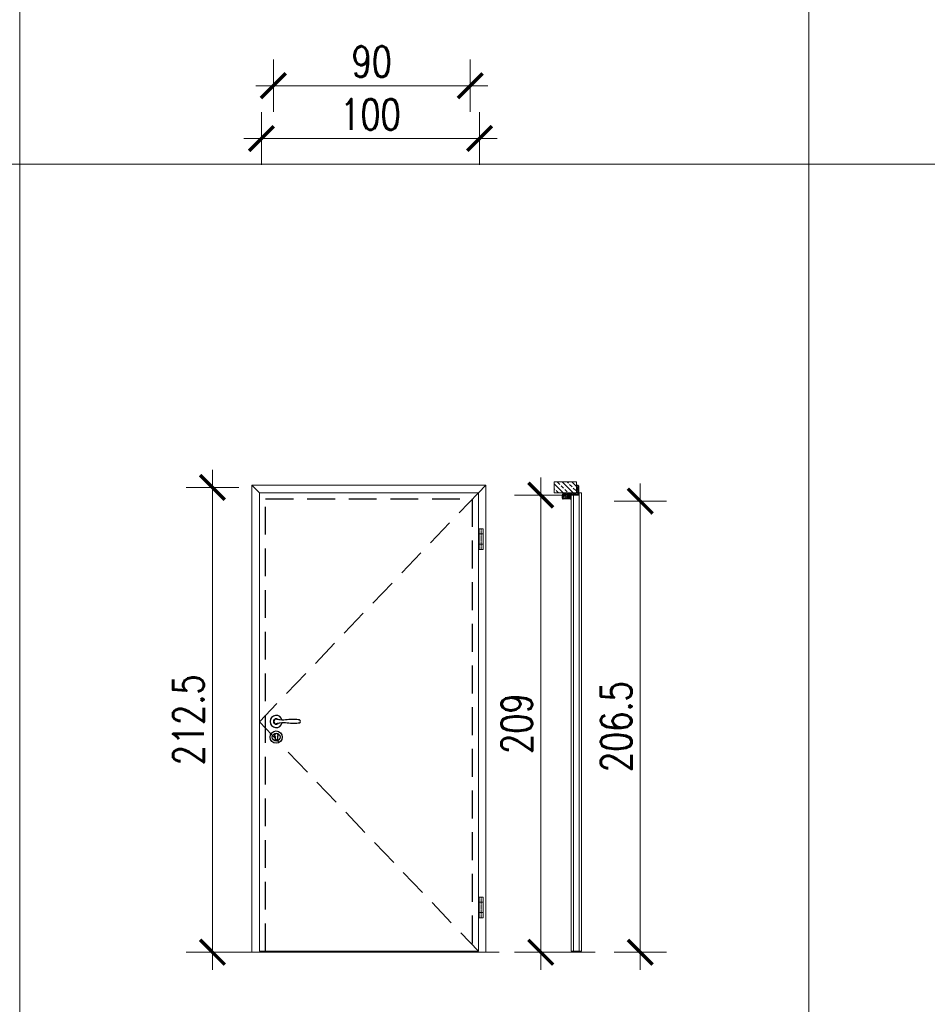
# Model space of a CAD drawing. Header units: millimetres. Extents: x 23192 to 149900, y -396339 to -79279.
# Tile 82 of 136: x 74390 to 74805, y -211001 to -210551. Entities that reach past the tile are written whole.
import ezdxf

# ---------------------------------------------------------------- set-up
doc = ezdxf.new("R2010")
doc.units = ezdxf.units.MM
doc.linetypes.add('CENTER', pattern=[0.6, 0.375, -0.075, 0.075, -0.075])
doc.linetypes.add('DASHED', pattern=[19.05, 12.7, -6.35])
doc.layers.get('0').update_dxf_attribs({"lineweight": 0})
for name, color, linetype, lineweight in [('0_LEGENDA', 7, 'Continuous', 13), ('Drzwi - hatch', 8, 'Continuous', 5), ('Drzwi KRAWĘDZIE', 7, 'Continuous', 20)]:
    doc.layers.add(name, color=color, linetype=linetype, lineweight=lineweight)
for name, color, linetype in [('Drzwi - klamki', 150, 'Continuous'), ('Drzwi PRZER-DUŻA', 240, 'DASHED'), ('GRUBA', 4, 'Continuous')]:
    doc.layers.add(name, color=color, linetype=linetype)
doc.styles.add('SIMPLEX', font='simplex.shx', dxfattribs={"width": 0.77})
doc.dimstyles.new('OL PB 200', dxfattribs={"dimscale": 4, "dimtxt": 3.5, "dimasz": 0.2, "dimexe": 10, "dimexo": 10, "dimgap": 1, "dimtad": 1, "dimdec": 1, "dimrnd": 0.5, "dimzin": 9, "dimdsep": 46, "dimtxsty": 'SIMPLEX', "dimblk": 'thick_MSz', "dimcen": 0.1, "dimdle": 8, "dimse1": 1, "dimse2": 1, "dimclrd": 256, "dimclre": 256, "dimclrt": 3, "dimadec": 1, "dimazin": 2, "dimtfac": 1, "dimtdec": 1, "dimtix": 1, "dimtofl": 0, "dimtmove": 2, "dimatfit": 3, "dimldrblk": 'thick_MSz', "dimfxl": 10, "dimfxlon": 1, "dimtolj": 1, "dimlwd": -1, "dimlwe": -1, "dimarcsym": 0})

# ---------------------------------------------------------------- blocks, each defined once
blk = doc.blocks.new('thick_MSz')
for p, q in [((0, 15), (0, -15)), ((-10, 0), (10, 0))]:
    blk.add_line(p, q)
at = {"const_width": 2, "elevation": 2}
blk.add_lwpolyline([(-7.07, -7.07), (7.07, 7.07)], dxfattribs=at)
blk = doc.blocks.new('*D198')
at = {"layer": '0_LEGENDA', "transparency": 16777216}
blk.add_line((74599.19, -210605.07), (74500.99, -210605.07), dxfattribs=at)
at = {"layer": 'DEFPOINTS', "color": 0, "transparency": 16777216}
for p in [(74500.19, -210566.63), (74599.99, -210566.63), (74500.19, -210605.07)]:
    blk.add_point(p, dxfattribs=at)
at = {"layer": '0_LEGENDA', "transparency": 16777216, "xscale": 0.8, "yscale": 0.8, "zscale": 0.8, "rotation": 180}
blk.add_blockref('thick_MSz', (74500.19, -210605.07), dxfattribs=at)
at = {"layer": '0_LEGENDA', "transparency": 16777216, "xscale": 0.8, "yscale": 0.8, "zscale": 0.8}
blk.add_blockref('thick_MSz', (74599.99, -210605.07), dxfattribs=at)
at = {"layer": '0_LEGENDA', "color": 3, "transparency": 16777216, "insert": (74550.09, -210594.07), "char_height": 14, "attachment_point": 5, "style": 'SIMPLEX'}
blk.add_mtext('\\A1;100', dxfattribs=at)
blk = doc.blocks.new('*D199')
at = {"layer": '0_LEGENDA', "transparency": 16777216}
blk.add_line((74506.49, -210580.93), (74594.89, -210580.93), dxfattribs=at)
at = {"layer": 'DEFPOINTS', "color": 0, "transparency": 16777216}
for p in [(74505.69, -210555.19), (74595.69, -210560.63), (74595.69, -210580.93)]:
    blk.add_point(p, dxfattribs=at)
at = {"layer": '0_LEGENDA', "transparency": 16777216, "xscale": 0.8, "yscale": 0.8, "zscale": 0.8, "rotation": 180}
blk.add_blockref('thick_MSz', (74505.69, -210580.93), dxfattribs=at)
at = {"layer": '0_LEGENDA', "transparency": 16777216, "xscale": 0.8, "yscale": 0.8, "zscale": 0.8}
blk.add_blockref('thick_MSz', (74595.69, -210580.93), dxfattribs=at)
at = {"layer": '0_LEGENDA', "color": 3, "transparency": 16777216, "insert": (74550.69, -210569.93), "char_height": 14, "attachment_point": 5, "style": 'SIMPLEX'}
blk.add_mtext('\\A1;90', dxfattribs=at)
blk = doc.blocks.new('*D200')
at = {"layer": '0_LEGENDA', "transparency": 16777216}
blk.add_line((74627.96, -210768.89), (74627.96, -210976.29), dxfattribs=at)
at = {"layer": 'DEFPOINTS', "color": 0, "transparency": 16777216}
for p in [(74634.15, -210768.09), (74627.96, -210977.09), (74634.15, -210977.09)]:
    blk.add_point(p, dxfattribs=at)
at = {"layer": '0_LEGENDA', "transparency": 16777216, "xscale": 0.8, "yscale": 0.8, "zscale": 0.8}
for p, rotation in [((74627.96, -210768.09), 90), ((74627.96, -210977.09), 270)]:
    blk.add_blockref('thick_MSz', p, dxfattribs=dict(at, rotation=rotation))
at = {"layer": '0_LEGENDA', "color": 3, "transparency": 16777216, "insert": (74616.96, -210872.59), "char_height": 14, "attachment_point": 5, "rotation": 90, "style": 'SIMPLEX'}
blk.add_mtext('\\A1;209', dxfattribs=at)
blk = doc.blocks.new('*D201')
at = {"layer": '0_LEGENDA', "transparency": 16777216}
blk.add_line((74477.81, -210765.39), (74477.81, -210976.29), dxfattribs=at)
at = {"layer": 'DEFPOINTS', "color": 0, "transparency": 16777216}
for p in [(74644.63, -210764.59), (74477.81, -210977.09), (74644.63, -210977.09)]:
    blk.add_point(p, dxfattribs=at)
at = {"layer": '0_LEGENDA', "transparency": 16777216, "xscale": 0.8, "yscale": 0.8, "zscale": 0.8}
for p, rotation in [((74477.81, -210764.59), 90), ((74477.81, -210977.09), 270)]:
    blk.add_blockref('thick_MSz', p, dxfattribs=dict(at, rotation=rotation))
at = {"layer": '0_LEGENDA', "color": 3, "transparency": 16777216, "insert": (74466.81, -210870.84), "char_height": 14, "attachment_point": 5, "rotation": 90, "style": 'SIMPLEX'}
blk.add_mtext('\\A1;212.5', dxfattribs=at)
blk = doc.blocks.new('*D202')
at = {"layer": '0_LEGENDA', "transparency": 16777216}
blk.add_line((74673.47, -210771.64), (74673.47, -210976.29), dxfattribs=at)
at = {"layer": 'DEFPOINTS', "color": 0, "transparency": 16777216}
for p in [(74639.78, -210770.84), (74639.78, -210977.09), (74673.47, -210977.09)]:
    blk.add_point(p, dxfattribs=at)
at = {"layer": '0_LEGENDA', "transparency": 16777216, "xscale": 0.8, "yscale": 0.8, "zscale": 0.8}
for p, rotation in [((74673.47, -210770.84), 90), ((74673.47, -210977.09), 270)]:
    blk.add_blockref('thick_MSz', p, dxfattribs=dict(at, rotation=rotation))
at = {"layer": '0_LEGENDA', "color": 3, "transparency": 16777216, "insert": (74662.47, -210873.96), "char_height": 14, "attachment_point": 5, "rotation": 90, "style": 'SIMPLEX'}
blk.add_mtext('\\A1;206.5', dxfattribs=at)

msp = doc.modelspace()

# ---------------------------------------------------------------- hatches: boundary and pattern name
at = {"layer": 'Drzwi - hatch'}
h = msp.add_hatch(dxfattribs=at)
h.set_pattern_fill('ANSI33', color=256, scale=0.5, angle=-90)
h.set_pattern_definition([(315, (70638.2167, -211032.667), (2.245064, 2.245064), []), (315, (70638.2167, -211034.912), (2.245064, 2.245064), [1.5875, -0.79375])])
h.paths.add_polyline_path([(74634.148, -210762.086), (74634.148, -210767.086), (74644.348, -210767.086), (74644.348, -210762.086)])
h = msp.add_hatch(dxfattribs=at)
h.set_pattern_fill('AR-CONC', color=256, scale=0.003, angle=-90)
h.set_pattern_definition([(320, (71183.7307, -210537.8569), (-0.047817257, -0.546554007), [0.05715, -0.62865]), (265, (71183.7307, -210537.8569), (0.57317054, 0.10573026), [0.04572, -0.50292175]), (10.451445, (71183.7267, -210537.90244), (0.525353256, -0.44082374), [0.04857003, -0.53427073]), (316.1842, (71183.8831, -210537.8569), (-0.12612698, -0.81323712), [0.085725, -0.942975]), (6.635558, (71183.8726, -210537.9247), (0.74227837, -0.7122124), [0.07285507, -0.80140682]), (261.18415, (71183.8831, -210537.8569), (0.74227837, -0.7122124), [0.0685799, -0.7543792]), (291, (71183.845, -210537.9331), (-0.306795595, -0.454843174), [0.05715, -0.62865]), (236, (71183.845, -210537.9331), (0.5525639, -0.185406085), [0.04572, -0.50292]), (341.451445, (71183.81944, -210537.971), (0.24576831, -0.64024926), [0.04857003, -0.53426981]), (307.5, (71183.73071, -210537.8569), (0.253665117, -0.00926581), [0, -0.496824, 0, -0.51054, 0, -0.504825]), (277.5, (71183.7307, -210537.8569), (0.300541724, -0.200458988), [0, -0.291084, 0, -0.485394, 0, -0.192405]), (237.5, (71183.7307, -210537.68697), (-0.017186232, -0.406771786), [0, -0.1905, 0, -0.59436, 0, -0.78867]), (227.5, (71183.7307, -210537.61077), (0.076279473, -0.444387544), [0, -0.24765, 0, -0.394716, 0, -0.56007])])
h.paths.add_polyline_path([(74638.188, -210769.656, -0.4142136), (74638.028, -210769.496), (74638.028, -210767.926, -0.4142136), (74638.188, -210767.766), (74638.748, -210767.766), (74638.748, -210767.586), (74638.188, -210767.586), (74638.188, -210767.086), (74644.348, -210767.086), (74645.068, -210767.086), (74645.068, -210767.446, -0.4142136), (74644.908, -210767.606), (74640.708, -210767.606, 0.4142136), (74640.368, -210767.946), (74640.368, -210769.126, 0.4142136), (74640.708, -210769.466), (74641.373, -210769.466, -1), (74641.373, -210769.656)])
h.paths.add_polyline_path([(74644.348, -210767.086), (74644.348, -210763.766), (74644.908, -210763.766, -0.4142136), (74645.068, -210763.926), (74645.068, -210766.386), (74645.068, -210767.086)])

# ---------------------------------------------------------------- linework, layer by layer
at = {"linetype": 'CENTER', "ltscale": 0.5}
for p, q in [((74600.713, -210783.455), (74600.713, -210792.955)), ((74600.713, -210951.836), (74600.713, -210961.336))]:
    msp.add_line(p, q, dxfattribs=at)
at = {"linetype": 'DASHED'}
msp.add_lwpolyline([(74599.463, -210766.986), (74499.263, -210871.786), (74599.463, -210976.586)], dxfattribs=at)
at = {"layer": '0_LEGENDA', "linetype": 'ByBlock', "ltscale": 5}
for p, q in [((74389.639, -211346.75), (74389.639, -210174.452)), ((74750.523, -211346.75), (74750.523, -210174.453)), ((67487.721, -210616.853), (76925.314, -210616.848))]:
    msp.add_line(p, q, dxfattribs=at)
at = {"layer": 'Drzwi - klamki'}
for p, q in [((74640.548, -210768.007), (74640.548, -210769.136)), ((74640.563, -210767.971), (74640.734, -210767.801)), ((74640.69, -210767.986), (74640.804, -210767.871)), ((74640.848, -210767.986), (74640.69, -210767.986)), ((74640.848, -210767.986), (74641.034, -210767.801)), ((74640.99, -210767.986), (74641.104, -210767.871)), ((74641.148, -210767.986), (74640.99, -210767.986)), ((74641.148, -210767.986), (74641.334, -210767.801)), ((74641.29, -210767.986), (74641.404, -210767.871)), ((74641.29, -210767.986), (74641.348, -210768.007)), ((74641.348, -210768.007), (74641.348, -210768.414)), ((74642.048, -210767.986), (74642.048, -210767.786)), ((74642.048, -210767.786), (74643.048, -210767.786)), ((74642.06, -210767.786), (74642.048, -210767.798)), ((74642.159, -210767.786), (74642.048, -210767.897)), ((74642.162, -210767.986), (74642.048, -210767.873)), ((74642.063, -210767.986), (74642.048, -210767.971)), ((74643.048, -210767.986), (74642.048, -210767.986)), ((74642.258, -210767.786), (74642.058, -210767.986)), ((74642.26, -210767.986), (74642.06, -210767.786)), ((74642.357, -210767.786), (74642.157, -210767.986)), ((74642.359, -210767.986), (74642.159, -210767.786)), ((74642.456, -210767.786), (74642.256, -210767.986)), ((74642.458, -210767.986), (74642.258, -210767.786)), ((74642.554, -210767.786), (74642.354, -210767.986)), ((74642.557, -210767.986), (74642.357, -210767.786)), ((74642.653, -210767.786), (74642.453, -210767.986)), ((74642.656, -210767.986), (74642.456, -210767.786)), ((74642.752, -210767.786), (74642.552, -210767.986)), ((74642.754, -210767.986), (74642.554, -210767.786)), ((74642.851, -210767.786), (74642.651, -210767.986)), ((74642.853, -210767.986), (74642.653, -210767.786)), ((74642.949, -210767.786), (74642.749, -210767.986)), ((74642.952, -210767.986), (74642.752, -210767.786)), ((74643.048, -210767.786), (74642.848, -210767.986)), ((74643.048, -210767.984), (74642.851, -210767.786)), ((74643.048, -210767.885), (74642.947, -210767.986)), ((74643.048, -210767.885), (74642.949, -210767.786)), ((74643.048, -210767.984), (74643.046, -210767.986)), ((74643.048, -210767.786), (74643.048, -210767.986)), ((74640.548, -210769.136), (74640.684, -210769.271)), ((74640.941, -210768.086), (74640.648, -210768.086)), ((74640.648, -210768.086), (74640.648, -210769.036)), ((74641.154, -210769.036), (74640.648, -210769.036)), ((74640.69, -210769.136), (74640.754, -210769.201)), ((74640.867, -210769.136), (74640.69, -210769.136)), ((74640.941, -210768.086), (74640.821, -210768.572)), ((74640.821, -210768.572), (74641.154, -210769.036)), ((74640.867, -210769.136), (74641.003, -210769.271)), ((74641.044, -210768.086), (74640.929, -210768.551)), ((74640.929, -210768.551), (74641.291, -210769.056)), ((74641.009, -210769.136), (74641.073, -210769.201)), ((74641.144, -210769.136), (74641.009, -210769.136)), ((74641.248, -210768.086), (74641.044, -210768.086)), ((74641.189, -210769.208), (74641.15, -210769.286)), ((74641.248, -210768.086), (74641.248, -210768.414)), ((74641.348, -210769.286), (74641.489, -210769.3)), ((74641.403, -210768.464), (74641.783, -210768.427)), ((74641.413, -210768.563), (74641.754, -210768.53)), ((74641.798, -210768.833), (74641.798, -210768.57)), ((74641.898, -210768.85), (74641.898, -210768.526))]:
    msp.add_line(p, q, dxfattribs=at)
at = {"layer": 'Drzwi - klamki', "ltscale": 0.2}
for p, q in [((74505.813, -210871.336), (74505.813, -210871.836)), ((74505.813, -210871.336), (74505.943, -210871.336)), ((74505.813, -210871.836), (74505.943, -210871.836)), ((74506.438, -210878.63), (74506.438, -210879.88)), ((74507.488, -210878.63), (74507.488, -210879.88))]:
    msp.add_line(p, q, dxfattribs=at)
for centre, radius in [((74506.963, -210878.73), 2.8), ((74506.968, -210878.734), 1.8)]:
    msp.add_circle(centre, radius, dxfattribs=at)
at = {"layer": 'Drzwi - klamki'}
for centre, radius, start, end in [((74640.598, -210768.007), 0.05, 135, 180), ((74640.769, -210767.836), 0.05, 90, 135), ((74640.769, -210767.836), 0.05, 315, 90), ((74641.069, -210767.836), 0.05, 90, 135), ((74641.069, -210767.836), 0.05, 315, 90), ((74641.369, -210767.836), 0.05, 90, 135), ((74641.369, -210767.836), 0.05, 315, 90), ((74640.719, -210769.236), 0.05, 225, 270), ((74640.719, -210769.236), 0.05, 270, 45), ((74641.038, -210769.236), 0.05, 225, 270), ((74641.038, -210769.236), 0.05, 270, 45), ((74641.144, -210769.186), 0.05, 333.42534, 90), ((74641.398, -210768.414), 0.15, 180, 275.56341), ((74641.494, -210768.91), 0.25, 215.62394, 327.55941), ((74641.398, -210768.414), 0.05, 180, 275.56341), ((74641.514, -210769.051), 0.25, 264.4299, 319.45857), ((74640.929, -210768.551), 1.019, 319.45857, 341.01553), ((74640.929, -210768.551), 0.919, 327.55941, 339.87884), ((74641.758, -210768.57), 0.04, 0, 95.56341), ((74641.798, -210768.576), 0.15, 89.58751, 95.56341), ((74641.698, -210768.833), 0.1, 339.87884, 0), ((74641.798, -210768.526), 0.1, 0, 89.58751), ((74641.798, -210768.85), 0.1, 341.01553, 0)]:
    msp.add_arc(centre, radius, start, end, dxfattribs=at)
at = {"layer": 'Drzwi - klamki', "ltscale": 0.2}
for centre, radius, start, end in [((74506.963, -210871.586), 2.801, 13.27153, 346.72847), ((74506.963, -210871.586), 1.25, 42.90378, 317.09622), ((74506.963, -210871.586), 1.05, 64.69984, 295.30016), ((74517.373, -210871.586), 0.74, 288.92464, 71.07536), ((74506.963, -210877.93), 0.875, 306.8699, 233.1301), ((74506.963, -210879.88), 0.525, 180, 270), ((74506.963, -210879.88), 0.525, 270, 0)]:
    msp.add_arc(centre, radius, start, end, dxfattribs=at)
for points in [[(74517.613, -210870.886), (74515.113, -210870.636), (74508.817, -210870.886), (74506.963, -210870.536)], [(74517.613, -210872.286), (74515.113, -210872.536), (74508.817, -210872.286), (74506.963, -210872.636)]]:
    msp.add_spline(points, degree=3, dxfattribs=at)
at = {"layer": 'Drzwi KRAWĘDZIE'}
for p, q in [((74495.863, -210977.086), (74495.863, -210763.586)), ((74602.863, -210763.586), (74495.863, -210763.586)), ((74495.863, -210763.586), (74499.263, -210766.986)), ((74602.863, -210763.586), (74599.463, -210766.986)), ((74602.863, -210977.086), (74602.863, -210763.586)), ((74638.188, -210767.586), (74638.188, -210767.086)), ((74645.348, -210766.986), (74646.448, -210766.986)), ((74645.348, -210766.986), (74645.348, -210768.186)), ((74645.348, -210766.986), (74645.348, -210768.186)), ((74645.548, -210766.986), (74645.548, -210976.586)), ((74646.548, -210767.086), (74646.548, -210976.486)), ((74641.948, -210768.286), (74641.948, -210976.486)), ((74645.348, -210768.186), (74642.048, -210768.186)), ((74642.948, -210768.186), (74642.948, -210976.586)), ((74601.663, -210783.455), (74599.763, -210783.455)), ((74599.763, -210783.455), (74599.763, -210792.955)), ((74601.663, -210785.855), (74599.763, -210785.855)), ((74601.663, -210783.455), (74601.663, -210792.955)), ((74601.663, -210790.555), (74599.763, -210790.555)), ((74599.763, -210792.955), (74601.663, -210792.955)), ((74646.548, -210874.386), (74646.548, -210868.786)), ((74601.663, -210951.836), (74599.763, -210951.836)), ((74599.763, -210951.836), (74599.763, -210961.336)), ((74601.663, -210951.836), (74601.663, -210961.336)), ((74601.663, -210954.236), (74599.763, -210954.236)), ((74601.663, -210958.936), (74599.763, -210958.936)), ((74599.763, -210961.336), (74601.663, -210961.336)), ((74489.871, -210977.086), (74608.879, -210977.086)), ((74502.113, -210977.086), (74502.113, -210976.586)), ((74596.613, -210977.086), (74596.613, -210976.586)), ((74635.628, -210977.086), (74652.818, -210977.086)), ((74642.048, -210976.586), (74646.448, -210976.586))]:
    msp.add_line(p, q, dxfattribs=at)
for points in [[(74644.348, -210762.086), (74644.348, -210767.086), (74634.148, -210767.086), (74634.148, -210762.086)], [(74599.463, -210766.986), (74499.263, -210766.986), (74499.263, -210976.586), (74599.463, -210976.586)]]:
    msp.add_lwpolyline(points, close=True, dxfattribs=at)
for centre, start, end in [((74646.448, -210767.086), 0, 90), ((74642.048, -210768.286), 90, 180), ((74642.048, -210976.486), 180, 270), ((74646.448, -210976.486), 270, 0)]:
    msp.add_arc(centre, 0.1, start, end, dxfattribs=at)
at = {"layer": 'Drzwi PRZER-DUŻA'}
msp.add_lwpolyline([(74502.113, -210976.586), (74502.113, -210769.836), (74596.613, -210769.836), (74596.613, -210976.586)], dxfattribs=at)
at = {"layer": 'GRUBA', "ltscale": 0.2}
for p, q in [((74637.848, -210769.496), (74637.848, -210767.926)), ((74638.028, -210767.926), (74638.028, -210769.496)), ((74638.188, -210767.586), (74638.748, -210767.586)), ((74638.748, -210767.766), (74638.188, -210767.766)), ((74638.748, -210767.586), (74638.748, -210767.766)), ((74640.368, -210769.126), (74640.368, -210767.946)), ((74640.548, -210767.946), (74640.548, -210769.126)), ((74640.708, -210767.606), (74644.908, -210767.606)), ((74644.448, -210767.786), (74640.708, -210767.786)), ((74644.348, -210763.766), (74644.348, -210763.586)), ((74644.348, -210763.586), (74644.908, -210763.586)), ((74644.908, -210763.766), (74644.348, -210763.766)), ((74644.908, -210767.786), (74644.448, -210767.786)), ((74645.068, -210766.386), (74645.068, -210763.926)), ((74645.068, -210767.446), (74645.068, -210766.386)), ((74645.248, -210763.926), (74645.248, -210767.446)), ((74638.188, -210769.656), (74641.373, -210769.656)), ((74641.373, -210769.836), (74638.188, -210769.836)), ((74640.708, -210769.286), (74641.373, -210769.286)), ((74641.373, -210769.466), (74640.708, -210769.466))]:
    msp.add_line(p, q, dxfattribs=at)
for centre, radius, start, end in [((74638.188, -210767.926), 0.34, 90, 180), ((74638.188, -210767.926), 0.16, 90, 180), ((74640.708, -210767.946), 0.34, 90, 180), ((74640.708, -210767.946), 0.16, 90, 180), ((74644.908, -210763.926), 0.34, 0, 90), ((74644.908, -210763.926), 0.16, 0, 90), ((74644.908, -210767.446), 0.16, 270, 0), ((74644.908, -210767.446), 0.34, 270, 0), ((74638.188, -210769.496), 0.34, 180, 270), ((74638.188, -210769.496), 0.16, 180, 270), ((74640.708, -210769.126), 0.34, 180, 270), ((74640.708, -210769.126), 0.16, 180, 270), ((74641.373, -210769.561), 0.275, 270, 90), ((74641.373, -210769.561), 0.095, 270, 90)]:
    msp.add_arc(centre, radius, start, end, dxfattribs=at)

# ---------------------------------------------------------------- dimensions: what is measured, and where the dimension line sits
at = {"layer": '0_LEGENDA', "color": 7}
for base, p1, p2, angle, picture, middle in [((74595.688, -210580.933), (74505.688, -210555.194), (74595.688, -210560.627), 180, '*D199', (74550.688, -210569.933)), ((74500.188, -210605.075), (74599.988, -210566.627), (74500.188, -210566.627), 180, '*D198', (74550.088, -210594.075)), ((74477.814, -210977.086), (74644.628, -210764.586), (74644.628, -210977.086), 90, '*D201', (74466.814, -210870.836)), ((74627.963, -210977.086), (74634.148, -210768.086), (74634.148, -210977.086), 90, '*D200', (74616.963, -210872.586)), ((74673.46803, -210977.08609), (74639.78077, -210770.83608), (74639.78077, -210977.08609), 90, '*D202', (74662.46803, -210873.96109))]:
    dim = msp.add_linear_dim(base=base, p1=p1, p2=p2, angle=angle, dimstyle='OL PB 200', dxfattribs=at)
    dim.commit()
    dim.dimension.update_dxf_attribs({"geometry": picture, "text_midpoint": middle})

doc.saveas('drawing.dxf')
